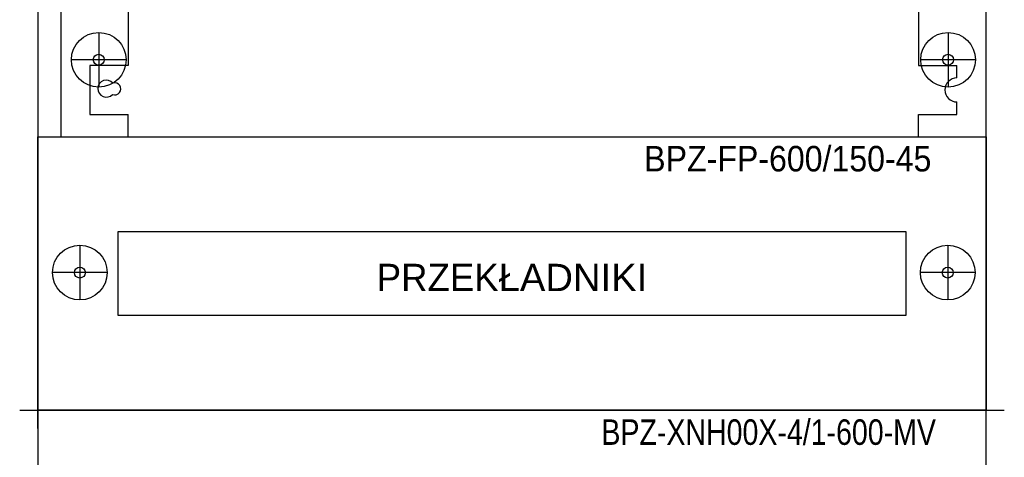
# Model space of a CAD drawing. Header units: millimetres. Extents: x 70863 to 97203, y -18528 to 3008.
# Tile 47 of 122: x 91780 to 92320, y -16282 to -16042. Entities that reach past the tile are written whole.
import ezdxf
from ezdxf.enums import TextEntityAlignment as Align

# ---------------------------------------------------------------- set-up
doc = ezdxf.new("R2010")
doc.units = ezdxf.units.MM
for name, color, linetype, lineweight in [('2DE_OBJ_EATON-Cabinet', 7, 'Continuous', 25), ('2DE_OBJ_EATON-Covers', 7, 'Continuous', 25), ('2DE_TXTMARK', 41, 'Continuous', 18), ('_ER-1', 6, 'Continuous', 25)]:
    doc.layers.add(name, color=color, linetype=linetype, lineweight=lineweight)
doc.layers.add('CP_DETAL_GRID', color=7, linetype='Continuous')
doc.styles.add('CP_ATTR', font='arial.ttf')
doc.styles.get("Standard").update_dxf_attribs({"font": 'arial.ttf'})

# ---------------------------------------------------------------- blocks, each defined once
blk = doc.blocks.new('2de_etn_prod_cac0041_zu20erx')
for p, q in [((0, 0), (0, 150)), ((0, 150), (520, 150)), ((520, 150), (520, 0)), ((44, 52), (44, 98)), ((44, 98), (476, 98)), ((476, 98), (476, 52)), ((23, 90.5), (23, 60.5)), ((499, 90.5), (499, 60.5)), ((38, 75.5), (8, 75.5)), ((514, 75.5), (484, 75.5)), ((476, 52), (44, 52)), ((520, 0), (0, 0))]:
    blk.add_line(p, q)
for centre, radius in [((23, 75.5), 15), ((499, 75.5), 15), ((23, 75.5), 3), ((499, 75.5), 3)]:
    blk.add_circle(centre, radius)
at = {"linetype": 'ByBlock', "style": 'CP_ATTR', "flags": 9}
for tag in ['NAME', 'ARTICLE', 'MARK2', 'PRODUCT-TYPE', 'ORDER-NO', 'PRODUCER', 'CHARACTER', 'CURRENT', 'VOLTAGE', 'POWER', 'POWER_LOSSES_CAB', 'OTHER2', 'IP', 'OTHER1', 'LINK', 'WEIGHT', 'NUMBER', 'GROUP', 'FUNCTION', 'MARK3']:
    blk.add_attdef(tag, text='', height=0.00005, dxfattribs=at).set_placement((0, 0), align=Align.MIDDLE_LEFT)
at = {"layer": '2DE_TXTMARK', "linetype": 'ByBlock', "style": 'CP_ATTR', "width": 0.8, "flags": 8}
blk.add_attdef('MARK1', text='', height=14, dxfattribs=at).set_placement((490, 145), align=Align.TOP_RIGHT)

msp = doc.modelspace()

# ---------------------------------------------------------------- linework, layer by layer
for p, q in [((91839.34, -15745.621), (91839.34, -16067.221)), ((92272.84, -15745.621), (92272.84, -16067.221)), ((91823.197, -16049.177), (91823.197, -16079.177)), ((92288.983, -16049.177), (92288.983, -16079.177)), ((91838.197, -16064.177), (91808.197, -16064.177)), ((92303.983, -16064.177), (92273.983, -16064.177)), ((91839.34, -16067.221), (91818.34, -16067.221)), ((91818.34, -16067.221), (91818.34, -16094.221)), ((92272.84, -16067.221), (92293.84, -16067.221)), ((92293.84, -16074.15), (92293.84, -16067.221)), ((92293.84, -16094.221), (92293.84, -16087.291)), ((91818.34, -16094.221), (91839.34, -16094.221)), ((91839.34, -16106.421), (91839.34, -16094.221)), ((92272.84, -16094.221), (92293.84, -16094.221)), ((92272.84, -16106.421), (92272.84, -16094.221)), ((91839.34, -16106.421), (92085.34, -16106.421)), ((91839.34, -16256.421), (92085.34, -16256.421))]:
    msp.add_line(p, q)
msp.add_lwpolyline([(91802.34, -15706.421), (91802.34, -16106.421), (92309.84, -16106.421), (92309.84, -15706.421)], close=True)
for centre, radius in [((91823.197, -16064.177), 15), ((92288.983, -16064.177), 15), ((91823.197, -16064.177), 3), ((92288.983, -16064.177), 3)]:
    msp.add_circle(centre, radius)
for centre, radius, start, end in [((91827.351, -16079.988), 4.665, 39.70353, 316.79277), ((92293.84, -16080.721), 6.571, 90, 270), ((91832.015, -16080.131), 3.302, 247.52046, 108.97584)]:
    msp.add_arc(centre, radius, start, end)
at = {"layer": '2DE_OBJ_EATON-Cabinet'}
msp.add_lwpolyline([(91789.84, -17306.421), (92309.84, -17306.421), (92309.84, -15351.421), (91789.84, -15351.421)], close=True, dxfattribs=at)
at = {"layer": '_ER-1', "color": 0}
msp.add_line((91787.34, -16256.421), (92312.34, -16256.421), dxfattribs=at)
at = {"layer": 'CP_DETAL_GRID'}
for p, q in [((91789.84, -16216.421), (91789.84, -16196.421)), ((92309.84, -16216.421), (92309.84, -16196.421)), ((91789.84, -16266.421), (91789.84, -16246.421)), ((92309.84, -16266.421), (92309.84, -16246.421)), ((91779.84, -16256.421), (91799.84, -16256.421)), ((91779.84, -16256.421), (91799.84, -16256.421)), ((92299.84, -16256.421), (92319.84, -16256.421)), ((92299.84, -16256.421), (92319.84, -16256.421))]:
    msp.add_line(p, q, dxfattribs=at)

# ---------------------------------------------------------------- block references
at = {"layer": '2DE_OBJ_EATON-Covers'}
ref = msp.add_blockref('2de_etn_prod_cac0041_zu20erx', (91789.84, -16256.421), dxfattribs=at)
ref.add_attrib('MARK1', 'BPZ-FP-600/150-45', dxfattribs={"layer": '2DE_TXTMARK', "linetype": 'ByBlock', "height": 14, "style": 'CP_ATTR', "width": 0.9, "flags": 8}).set_placement((92279.84, -16111.421), align=Align.TOP_RIGHT)

# ---------------------------------------------------------------- texts
at = {"insert": (92049.84, -16183.591), "char_height": 15, "width": 567.7816, "attachment_point": 5}
msp.add_mtext('{\\fGoudy Old Style|b0|i0|c238|p18;PRZEK}ŁADNIKI', dxfattribs=at)
at = {"linetype": 'ByBlock', "style": 'CP_ATTR', "flags": 9}
for tag, text, p in [('ORDER-NO', '119230', (91802.341, -16106.421)), ('PRODUCT-TYPE', 'xEnergyBasic', (91802.341, -16106.421)), ('MARK2', '', (91802.341, -16106.421)), ('ARTICLE', 'BPZ-FP-400/400-BL', (91802.341, -16106.421)), ('NAME', 'Osłona metalowa pełna szer. 400 mm', (91802.341, -16106.421)), ('GROUP', '', (91802.341, -16106.422)), ('NUMBER', '', (91802.341, -16106.422)), ('WEIGHT', '', (91802.341, -16106.422)), ('LINK', '', (91802.341, -16106.422)), ('OTHER1', '', (91802.341, -16106.422)), ('IP', '', (91802.341, -16106.422)), ('OTHER2', '', (91802.341, -16106.422)), ('POWER_LOSSES_CAB', '', (91802.341, -16106.422)), ('POWER', '', (91802.341, -16106.422)), ('VOLTAGE', '', (91802.341, -16106.422)), ('CURRENT', '', (91802.341, -16106.422)), ('CHARACTER', '', (91802.341, -16106.422)), ('PRODUCER', 'EATON', (91802.341, -16106.422)), ('MARK3', '', (91802.341, -16106.423)), ('FUNCTION', '', (91802.341, -16106.423)), ('ORDER-NO', '114817', (91818.341, -16106.421)), ('PRODUCT-TYPE', 'xEnergyBasic', (91818.341, -16106.421)), ('MARK2', '', (91818.341, -16106.421)), ('ARTICLE', 'BPZ-MPL400-400', (91818.341, -16106.421)), ('NAME', 'Płyta montażowa 400x400 mm', (91818.341, -16106.421)), ('GROUP', '', (91818.341, -16106.422)), ('NUMBER', '', (91818.341, -16106.422)), ('WEIGHT', '', (91818.341, -16106.422)), ('LINK', '', (91818.341, -16106.422)), ('OTHER1', '', (91818.341, -16106.422)), ('IP', '', (91818.341, -16106.422)), ('OTHER2', '', (91818.341, -16106.422)), ('POWER_LOSSES_CAB', '', (91818.341, -16106.422)), ('POWER', '', (91818.341, -16106.422)), ('VOLTAGE', '', (91818.341, -16106.422)), ('CURRENT', '', (91818.341, -16106.422)), ('CHARACTER', '', (91818.341, -16106.422)), ('PRODUCER', 'EATON', (91818.341, -16106.422)), ('MARK3', '', (91818.341, -16106.423)), ('FUNCTION', '', (91818.341, -16106.423))]:
    msp.add_attdef(tag, text=text, height=0.00005, dxfattribs=at).set_placement(p, align=Align.MIDDLE_LEFT)
at = {"layer": '2DE_TXTMARK', "linetype": 'ByBlock', "style": 'CP_ATTR', "width": 0.8}
msp.add_text(' BPZ-XNH00X-4/1-600-MV', height=14, dxfattribs=at).set_placement((92282.34, -16261.421), align=Align.TOP_RIGHT)

doc.saveas('drawing.dxf')
